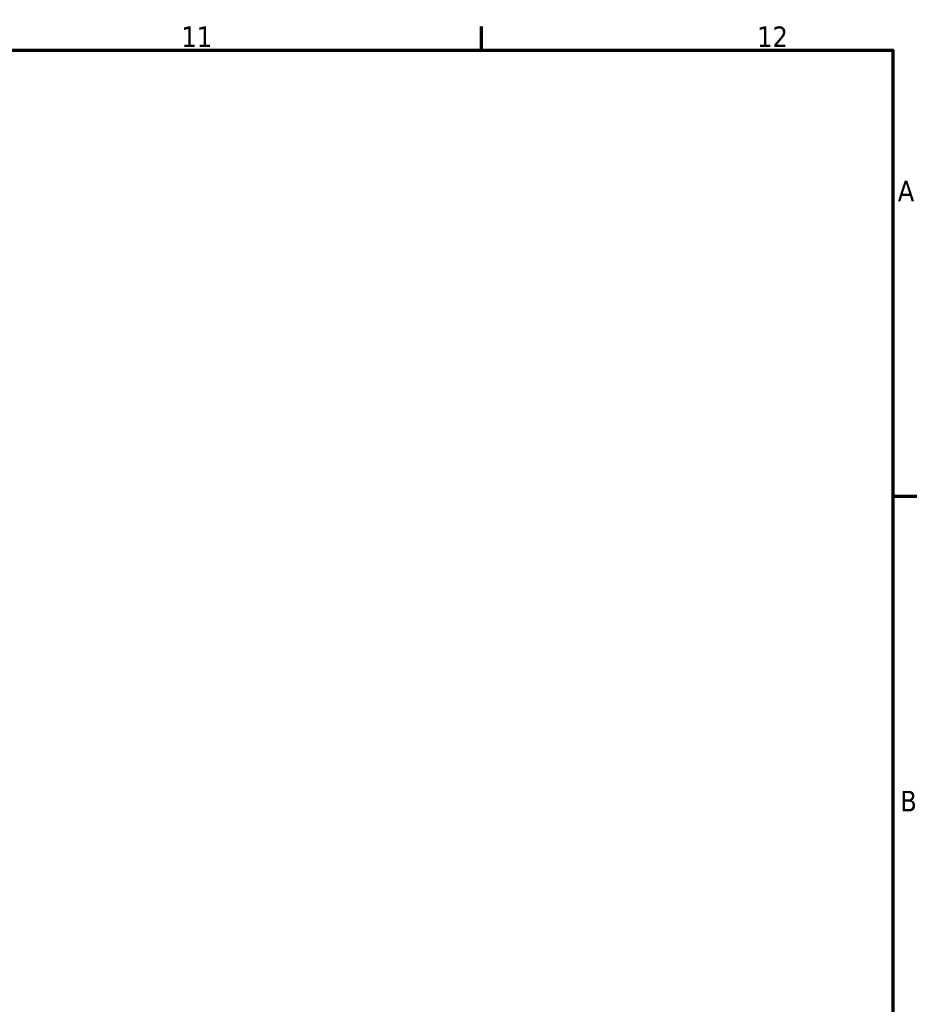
# Model space of a CAD drawing. Header units: millimetres. Extents: x 0 to 907, y 0 to 785.
# Tile 11 of 11: x 715 to 824, y 458 to 578. Entities that reach past the tile are written whole.
import ezdxf

# ---------------------------------------------------------------- set-up
doc = ezdxf.new("R2010")
doc.units = ezdxf.units.MM
doc.layers.add('Border (ISO)', color=7, linetype='Continuous', lineweight=70)
doc.styles.add('Note Text (ISO)', font='tahoma.ttf')

# ---------------------------------------------------------------- blocks, each defined once
blk = doc.blocks.new('Borders Default Border')
at = {"layer": 'Border (ISO)'}
for p, q in [((770.92, 574), (770.92, 576.9)), ((821, 519.75), (823.9, 519.75))]:
    blk.add_line(p, q, dxfattribs=at)
at = {"layer": 'Border (ISO)', "flags": 128}
blk.add_lwpolyline([(20, 20), (20, 574), (821, 574), (821, 20), (20, 20)], dxfattribs=at)
at = {"layer": 'Border (ISO)', "color": 232, "true_color": 0xca0064, "char_height": 2.5, "attachment_point": 7, "style": 'Note Text (ISO)'}
for s, insert in [('11', (734.37, 574.4)), ('12', (804.46, 574.4)), ('A', (821.59, 555.62)), ('B', (821.89, 481.37))]:
    blk.add_mtext(s, dxfattribs=dict(at, insert=insert))

msp = doc.modelspace()

# ---------------------------------------------------------------- block references
msp.add_blockref('Borders Default Border', (0, 0))

doc.saveas('drawing.dxf')
